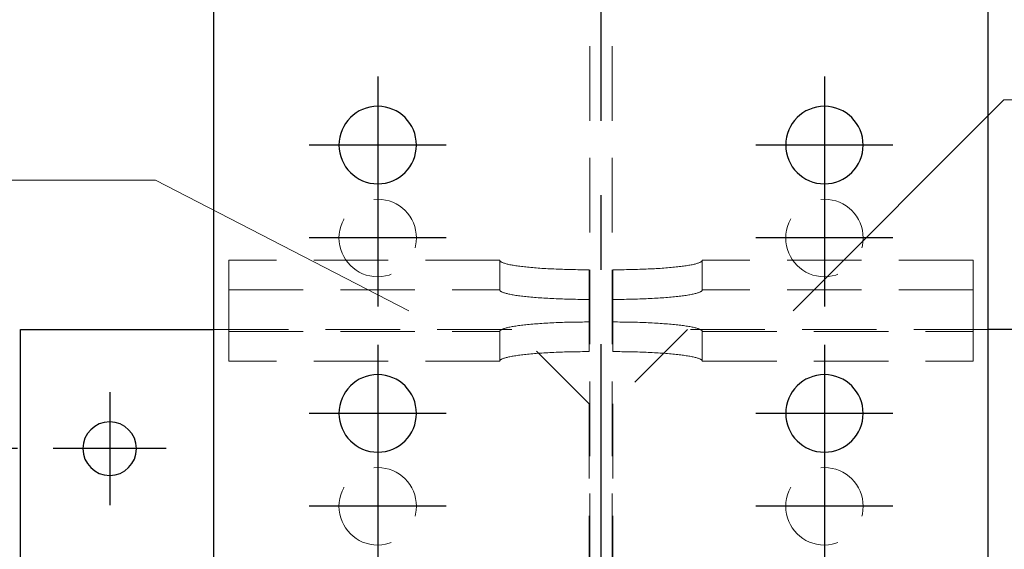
# Model space of a CAD drawing. Header units: millimetres. Extents: x 2097 to 3301, y 14853 to 15503.
# Tile 31 of 97: x 2220 to 2253, y 15436 to 15453. Entities that reach past the tile are written whole.
import ezdxf

# ---------------------------------------------------------------- set-up
doc = ezdxf.new("R2010")
doc.units = ezdxf.units.MM
doc.header["$LTSCALE"] = 10
doc.linetypes.add('HIDDEN', pattern=[0.375, 0.25, -0.125])
doc.linetypes.add('MITTE', pattern=[2, 1.25, -0.25, 0.25, -0.25])
doc.layers.get('Defpoints').update_dxf_attribs({"color": 1})
for name, color, linetype, lineweight in [('PS_DIM', 4, 'Continuous', 13), ('PS_Hidden', 2, 'HIDDEN', 9), ('PS_Pos', 1, 'Continuous', 15), ('PS_SOLID', 7, 'Continuous', 30)]:
    doc.layers.add(name, color=color, linetype=linetype, lineweight=lineweight)
doc.layers.add('PS_MID', color=5, linetype='MITTE')
doc.layers.add('PS_SHAPE', color=3, linetype='Continuous')
doc.styles.add('simplex', font='simplex.shx', dxfattribs={"width": 0.75})
doc.dimstyles.new('1_10_GŁ_DS1-LS10', dxfattribs={"dimtxt": 2, "dimasz": 2, "dimexe": 2, "dimexo": 5, "dimgap": 1, "dimtad": 1, "dimjust": 4, "dimdec": 0, "dimlfac": 10, "dimtxsty": 'simplex', "dimblk1": 'NONE', "dimsah": 1, "dimcen": 2, "dimclrd": 256, "dimclre": 256, "dimclrt": 3, "dimadec": 1, "dimazin": 0, "dimtfac": 1, "dimtdec": 0, "dimtmove": 2, "dimatfit": 3, "dimfxl": 1, "dimarcsym": 0})

# ---------------------------------------------------------------- blocks, each defined once
blk = doc.blocks.new('*D1392')
at = {"layer": 'Defpoints', "color": 0, "transparency": 16777216}
for p in [(2205.041, 15433.044), (2224.527, 15433.044), (2252.127, 15223.911)]:
    blk.add_point(p, dxfattribs=at)
at = {"layer": 'PS_DIM', "lineweight": -2, "transparency": 16777216}
for p, q in [((2219.527, 15433.044), (2203.041, 15433.044)), ((2205.041, 15223.911), (2205.041, 15431.044)), ((2247.127, 15223.911), (2203.041, 15223.911))]:
    blk.add_line(p, q, dxfattribs=at)
at = {"layer": 'PS_DIM', "transparency": 16777216}
blk.add_solid([(2204.708, 15431.044), (2205.374, 15431.044), (2205.041, 15433.044)], dxfattribs=at)
at = {"layer": 'PS_DIM', "color": 3, "transparency": 16777216, "insert": (2208.704, 15435.064), "char_height": 2, "attachment_point": 5, "rotation": 0.0573, "style": 'simplex'}
blk.add_mtext('6470', dxfattribs=at)
blk = doc.blocks.new('_None')
blk = doc.blocks.new('*D1393')
at = {"layer": 'Defpoints', "color": 0, "transparency": 16777216}
for p in [(2205.041, 15439.044), (2224.527, 15439.044), (2252.127, 15223.911)]:
    blk.add_point(p, dxfattribs=at)
at = {"layer": 'PS_DIM', "lineweight": -2, "transparency": 16777216}
for p, q in [((2219.527, 15439.044), (2203.041, 15439.044)), ((2205.041, 15223.911), (2205.041, 15437.044)), ((2247.127, 15223.911), (2203.041, 15223.911))]:
    blk.add_line(p, q, dxfattribs=at)
at = {"layer": 'PS_DIM', "transparency": 16777216}
blk.add_solid([(2204.708, 15437.044), (2205.374, 15437.044), (2205.041, 15439.044)], dxfattribs=at)
at = {"layer": 'PS_DIM', "color": 3, "transparency": 16777216, "insert": (2208.704, 15441.064), "char_height": 2, "attachment_point": 5, "rotation": 0.0573, "style": 'simplex'}
blk.add_mtext('6530', dxfattribs=at)
blk = doc.blocks.new('*D1394')
at = {"layer": 'Defpoints', "color": 0, "transparency": 16777216}
for p in [(2205.041, 15456.044), (2228.257, 15456.044), (2252.127, 15223.911)]:
    blk.add_point(p, dxfattribs=at)
at = {"layer": 'PS_DIM', "lineweight": -2, "transparency": 16777216}
for p, q in [((2223.257, 15456.044), (2203.041, 15456.044)), ((2205.041, 15223.911), (2205.041, 15454.044)), ((2247.127, 15223.911), (2203.041, 15223.911))]:
    blk.add_line(p, q, dxfattribs=at)
at = {"layer": 'PS_DIM', "transparency": 16777216}
blk.add_solid([(2204.708, 15454.044), (2205.374, 15454.044), (2205.041, 15456.044)], dxfattribs=at)
at = {"layer": 'PS_DIM', "color": 3, "transparency": 16777216, "insert": (2208.704, 15458.064), "char_height": 2, "attachment_point": 5, "rotation": 0.0573, "style": 'simplex'}
blk.add_mtext('6700', dxfattribs=at)
blk = doc.blocks.new('*X453')
at = {"layer": 'PS_Hidden', "color": 2, "linetype": 'HIDDEN'}
for p, q in [((2438.752, 15330.044), (2438.752, 15456.044)), ((2439.502, 15330.044), (2439.502, 15456.044)), ((2426.627, 15444.368), (2426.627, 15445.363)), ((2435.727, 15445.363), (2426.627, 15445.363)), ((2435.727, 15445.363), (2435.728, 15445.354)), ((2435.727, 15444.368), (2435.727, 15445.363)), ((2435.728, 15445.354), (2435.731, 15445.346)), ((2435.731, 15445.346), (2435.735, 15445.338)), ((2435.735, 15445.338), (2435.742, 15445.33)), ((2435.742, 15445.33), (2435.751, 15445.322)), ((2435.751, 15445.322), (2435.761, 15445.314)), ((2442.492, 15445.314), (2442.503, 15445.322)), ((2442.503, 15445.322), (2442.511, 15445.33)), ((2442.511, 15445.33), (2442.518, 15445.338)), ((2442.518, 15445.338), (2442.523, 15445.346)), ((2442.523, 15445.346), (2442.526, 15445.354)), ((2442.526, 15445.354), (2442.527, 15445.363)), ((2451.627, 15445.363), (2442.527, 15445.363)), ((2442.527, 15445.363), (2442.527, 15445.363)), ((2442.527, 15445.363), (2442.527, 15444.368)), ((2451.627, 15444.368), (2451.627, 15445.363)), ((2435.761, 15445.314), (2435.774, 15445.306)), ((2435.774, 15445.306), (2435.788, 15445.298)), ((2435.788, 15445.298), (2435.804, 15445.291)), ((2435.804, 15445.291), (2435.822, 15445.283)), ((2435.822, 15445.283), (2435.842, 15445.275)), ((2435.842, 15445.275), (2435.864, 15445.267)), ((2435.864, 15445.267), (2435.888, 15445.26)), ((2435.888, 15445.26), (2435.913, 15445.252)), ((2435.913, 15445.252), (2435.941, 15445.244)), ((2435.941, 15445.244), (2435.97, 15445.237)), ((2435.97, 15445.237), (2436.001, 15445.23)), ((2436.001, 15445.23), (2436.033, 15445.222)), ((2436.033, 15445.222), (2436.068, 15445.215)), ((2436.068, 15445.215), (2436.104, 15445.208)), ((2436.104, 15445.208), (2436.141, 15445.201)), ((2436.141, 15445.201), (2436.181, 15445.194)), ((2436.181, 15445.194), (2436.222, 15445.187)), ((2436.222, 15445.187), (2436.264, 15445.181)), ((2436.264, 15445.181), (2436.309, 15445.174)), ((2436.309, 15445.174), (2436.354, 15445.168)), ((2436.354, 15445.168), (2436.402, 15445.161)), ((2436.402, 15445.161), (2436.45, 15445.155)), ((2436.45, 15445.155), (2436.501, 15445.149)), ((2436.501, 15445.149), (2436.552, 15445.143)), ((2436.552, 15445.143), (2436.605, 15445.137)), ((2436.605, 15445.137), (2436.66, 15445.132)), ((2436.66, 15445.132), (2436.716, 15445.126)), ((2436.716, 15445.126), (2436.773, 15445.121)), ((2436.773, 15445.121), (2436.831, 15445.116)), ((2436.831, 15445.116), (2436.89, 15445.111)), ((2436.89, 15445.111), (2436.951, 15445.106)), ((2436.951, 15445.106), (2437.013, 15445.101)), ((2437.013, 15445.101), (2437.076, 15445.097)), ((2437.076, 15445.097), (2437.14, 15445.092)), ((2437.14, 15445.092), (2437.205, 15445.088)), ((2437.205, 15445.088), (2437.271, 15445.084)), ((2437.271, 15445.084), (2437.338, 15445.08)), ((2437.338, 15445.08), (2437.405, 15445.077)), ((2437.405, 15445.077), (2437.474, 15445.073)), ((2437.474, 15445.073), (2437.544, 15445.07)), ((2437.544, 15445.07), (2437.614, 15445.067)), ((2437.614, 15445.067), (2437.685, 15445.064)), ((2437.685, 15445.064), (2437.756, 15445.061)), ((2437.756, 15445.061), (2437.829, 15445.059)), ((2437.829, 15445.059), (2437.901, 15445.056)), ((2437.901, 15445.056), (2437.975, 15445.054)), ((2437.975, 15445.054), (2438.049, 15445.052)), ((2438.049, 15445.052), (2438.123, 15445.051)), ((2438.123, 15445.051), (2438.197, 15445.049)), ((2438.197, 15445.049), (2438.272, 15445.048)), ((2438.272, 15445.048), (2438.348, 15445.047)), ((2438.348, 15445.047), (2438.423, 15445.046)), ((2438.423, 15445.046), (2438.499, 15445.045)), ((2438.499, 15445.045), (2438.575, 15445.045)), ((2438.575, 15445.045), (2438.651, 15445.044)), ((2438.651, 15445.044), (2438.727, 15445.044)), ((2438.727, 15445.044), (2438.727, 15445.044)), ((2438.727, 15445.044), (2438.727, 15444.05)), ((2439.527, 15444.05), (2439.527, 15445.044)), ((2439.527, 15445.044), (2439.603, 15445.044)), ((2439.603, 15445.044), (2439.679, 15445.045)), ((2439.679, 15445.045), (2439.754, 15445.045)), ((2439.754, 15445.045), (2439.83, 15445.046)), ((2439.83, 15445.046), (2439.906, 15445.047)), ((2439.906, 15445.047), (2439.981, 15445.048)), ((2439.981, 15445.048), (2440.056, 15445.049)), ((2440.056, 15445.049), (2440.131, 15445.051)), ((2440.131, 15445.051), (2440.205, 15445.052)), ((2440.205, 15445.052), (2440.279, 15445.054)), ((2440.279, 15445.054), (2440.352, 15445.056)), ((2440.352, 15445.056), (2440.425, 15445.059)), ((2440.425, 15445.059), (2440.497, 15445.061)), ((2440.497, 15445.061), (2440.569, 15445.064)), ((2440.569, 15445.064), (2440.64, 15445.067)), ((2440.64, 15445.067), (2440.71, 15445.07)), ((2440.71, 15445.07), (2440.779, 15445.073)), ((2440.779, 15445.073), (2440.848, 15445.077)), ((2440.848, 15445.077), (2440.916, 15445.08)), ((2440.916, 15445.08), (2440.983, 15445.084)), ((2440.983, 15445.084), (2441.049, 15445.088)), ((2441.049, 15445.088), (2441.114, 15445.092)), ((2441.114, 15445.092), (2441.178, 15445.097)), ((2441.178, 15445.097), (2441.24, 15445.101)), ((2441.24, 15445.101), (2441.302, 15445.106)), ((2441.302, 15445.106), (2441.363, 15445.111)), ((2441.363, 15445.111), (2441.422, 15445.116)), ((2441.422, 15445.116), (2441.481, 15445.121)), ((2441.481, 15445.121), (2441.538, 15445.126)), ((2441.538, 15445.126), (2441.594, 15445.132)), ((2441.594, 15445.132), (2441.648, 15445.137)), ((2441.648, 15445.137), (2441.701, 15445.143)), ((2441.701, 15445.143), (2441.753, 15445.149)), ((2441.753, 15445.149), (2441.803, 15445.155)), ((2441.803, 15445.155), (2441.852, 15445.161)), ((2441.852, 15445.161), (2441.899, 15445.168)), ((2441.899, 15445.168), (2441.945, 15445.174)), ((2441.945, 15445.174), (2441.989, 15445.181)), ((2441.989, 15445.181), (2442.032, 15445.187)), ((2442.032, 15445.187), (2442.073, 15445.194)), ((2442.073, 15445.194), (2442.112, 15445.201)), ((2442.112, 15445.201), (2442.15, 15445.208)), ((2442.15, 15445.208), (2442.186, 15445.215)), ((2442.186, 15445.215), (2442.22, 15445.222)), ((2442.22, 15445.222), (2442.253, 15445.23)), ((2442.253, 15445.23), (2442.284, 15445.237)), ((2442.284, 15445.237), (2442.313, 15445.244)), ((2442.313, 15445.244), (2442.34, 15445.252)), ((2442.34, 15445.252), (2442.365, 15445.26)), ((2442.365, 15445.26), (2442.389, 15445.267)), ((2442.389, 15445.267), (2442.411, 15445.275)), ((2442.411, 15445.275), (2442.431, 15445.283)), ((2442.431, 15445.283), (2442.449, 15445.291)), ((2442.449, 15445.291), (2442.465, 15445.298)), ((2442.465, 15445.298), (2442.48, 15445.306)), ((2442.48, 15445.306), (2442.492, 15445.314)), ((2426.627, 15441.98), (2426.627, 15444.368)), ((2426.627, 15444.368), (2435.727, 15444.368)), ((2435.728, 15444.36), (2435.727, 15444.368)), ((2435.727, 15444.368), (2435.727, 15444.368)), ((2435.731, 15444.352), (2435.728, 15444.36)), ((2435.735, 15444.344), (2435.731, 15444.352)), ((2435.742, 15444.336), (2435.735, 15444.344)), ((2435.751, 15444.328), (2435.742, 15444.336)), ((2435.761, 15444.32), (2435.751, 15444.328)), ((2442.503, 15444.328), (2442.492, 15444.32)), ((2442.511, 15444.336), (2442.503, 15444.328)), ((2442.518, 15444.344), (2442.511, 15444.336)), ((2442.523, 15444.352), (2442.518, 15444.344)), ((2442.526, 15444.36), (2442.523, 15444.352)), ((2442.527, 15444.368), (2442.526, 15444.36)), ((2451.627, 15444.368), (2442.527, 15444.368)), ((2451.627, 15441.98), (2451.627, 15444.368)), ((2435.774, 15444.312), (2435.761, 15444.32)), ((2435.788, 15444.304), (2435.774, 15444.312)), ((2435.804, 15444.296), (2435.788, 15444.304)), ((2435.822, 15444.288), (2435.804, 15444.296)), ((2435.842, 15444.281), (2435.822, 15444.288)), ((2435.864, 15444.273), (2435.842, 15444.281)), ((2435.888, 15444.265), (2435.864, 15444.273)), ((2435.913, 15444.258), (2435.888, 15444.265)), ((2435.941, 15444.25), (2435.913, 15444.258)), ((2435.97, 15444.243), (2435.941, 15444.25)), ((2436.001, 15444.235), (2435.97, 15444.243)), ((2436.033, 15444.228), (2436.001, 15444.235)), ((2436.068, 15444.221), (2436.033, 15444.228)), ((2436.104, 15444.214), (2436.068, 15444.221)), ((2436.141, 15444.207), (2436.104, 15444.214)), ((2436.181, 15444.2), (2436.141, 15444.207)), ((2436.222, 15444.193), (2436.181, 15444.2)), ((2436.264, 15444.186), (2436.222, 15444.193)), ((2436.309, 15444.18), (2436.264, 15444.186)), ((2436.354, 15444.173), (2436.309, 15444.18)), ((2436.402, 15444.167), (2436.354, 15444.173)), ((2436.45, 15444.161), (2436.402, 15444.167)), ((2436.501, 15444.155), (2436.45, 15444.161)), ((2436.552, 15444.149), (2436.501, 15444.155)), ((2436.605, 15444.143), (2436.552, 15444.149)), ((2436.66, 15444.137), (2436.605, 15444.143)), ((2436.716, 15444.132), (2436.66, 15444.137)), ((2436.773, 15444.127), (2436.716, 15444.132)), ((2436.831, 15444.121), (2436.773, 15444.127)), ((2436.89, 15444.116), (2436.831, 15444.121)), ((2436.951, 15444.112), (2436.89, 15444.116)), ((2437.013, 15444.107), (2436.951, 15444.112)), ((2437.076, 15444.102), (2437.013, 15444.107)), ((2437.14, 15444.098), (2437.076, 15444.102)), ((2437.205, 15444.094), (2437.14, 15444.098)), ((2437.271, 15444.09), (2437.205, 15444.094)), ((2437.338, 15444.086), (2437.271, 15444.09)), ((2437.405, 15444.082), (2437.338, 15444.086)), ((2437.474, 15444.079), (2437.405, 15444.082)), ((2437.544, 15444.076), (2437.474, 15444.079)), ((2437.614, 15444.072), (2437.544, 15444.076)), ((2437.685, 15444.07), (2437.614, 15444.072)), ((2437.756, 15444.067), (2437.685, 15444.07)), ((2437.829, 15444.064), (2437.756, 15444.067)), ((2437.901, 15444.062), (2437.829, 15444.064)), ((2437.975, 15444.06), (2437.901, 15444.062)), ((2438.049, 15444.058), (2437.975, 15444.06)), ((2438.123, 15444.056), (2438.049, 15444.058)), ((2438.197, 15444.055), (2438.123, 15444.056)), ((2438.272, 15444.053), (2438.197, 15444.055)), ((2438.348, 15444.052), (2438.272, 15444.053)), ((2438.423, 15444.051), (2438.348, 15444.052)), ((2438.499, 15444.051), (2438.423, 15444.051)), ((2438.575, 15444.05), (2438.499, 15444.051)), ((2438.651, 15444.05), (2438.575, 15444.05)), ((2438.727, 15444.05), (2438.651, 15444.05)), ((2438.727, 15444.05), (2438.727, 15442.299)), ((2439.527, 15444.05), (2439.527, 15442.299)), ((2439.603, 15444.05), (2439.527, 15444.05)), ((2439.527, 15444.05), (2439.527, 15444.05)), ((2439.679, 15444.05), (2439.603, 15444.05)), ((2439.754, 15444.051), (2439.679, 15444.05)), ((2439.83, 15444.051), (2439.754, 15444.051)), ((2439.906, 15444.052), (2439.83, 15444.051)), ((2439.981, 15444.053), (2439.906, 15444.052)), ((2440.056, 15444.055), (2439.981, 15444.053)), ((2440.131, 15444.056), (2440.056, 15444.055)), ((2440.205, 15444.058), (2440.131, 15444.056)), ((2440.279, 15444.06), (2440.205, 15444.058)), ((2440.352, 15444.062), (2440.279, 15444.06)), ((2440.425, 15444.064), (2440.352, 15444.062)), ((2440.497, 15444.067), (2440.425, 15444.064)), ((2440.569, 15444.07), (2440.497, 15444.067)), ((2440.64, 15444.072), (2440.569, 15444.07)), ((2440.71, 15444.076), (2440.64, 15444.072)), ((2440.779, 15444.079), (2440.71, 15444.076)), ((2440.848, 15444.082), (2440.779, 15444.079)), ((2440.916, 15444.086), (2440.848, 15444.082)), ((2440.983, 15444.09), (2440.916, 15444.086)), ((2441.049, 15444.094), (2440.983, 15444.09)), ((2441.114, 15444.098), (2441.049, 15444.094)), ((2441.178, 15444.102), (2441.114, 15444.098)), ((2441.24, 15444.107), (2441.178, 15444.102)), ((2441.302, 15444.112), (2441.24, 15444.107)), ((2441.363, 15444.116), (2441.302, 15444.112)), ((2441.422, 15444.121), (2441.363, 15444.116)), ((2441.481, 15444.127), (2441.422, 15444.121)), ((2441.538, 15444.132), (2441.481, 15444.127)), ((2441.594, 15444.137), (2441.538, 15444.132)), ((2441.648, 15444.143), (2441.594, 15444.137)), ((2441.701, 15444.149), (2441.648, 15444.143)), ((2441.753, 15444.155), (2441.701, 15444.149)), ((2441.803, 15444.161), (2441.753, 15444.155)), ((2441.852, 15444.167), (2441.803, 15444.161)), ((2441.899, 15444.173), (2441.852, 15444.167)), ((2441.945, 15444.18), (2441.899, 15444.173)), ((2441.989, 15444.186), (2441.945, 15444.18)), ((2442.032, 15444.193), (2441.989, 15444.186)), ((2442.073, 15444.2), (2442.032, 15444.193)), ((2442.112, 15444.207), (2442.073, 15444.2)), ((2442.15, 15444.214), (2442.112, 15444.207)), ((2442.186, 15444.221), (2442.15, 15444.214)), ((2442.22, 15444.228), (2442.186, 15444.221)), ((2442.253, 15444.235), (2442.22, 15444.228)), ((2442.284, 15444.243), (2442.253, 15444.235)), ((2442.313, 15444.25), (2442.284, 15444.243)), ((2442.34, 15444.258), (2442.313, 15444.25)), ((2442.365, 15444.265), (2442.34, 15444.258)), ((2442.389, 15444.273), (2442.365, 15444.265)), ((2442.411, 15444.281), (2442.389, 15444.273)), ((2442.431, 15444.288), (2442.411, 15444.281)), ((2442.449, 15444.296), (2442.431, 15444.288)), ((2442.465, 15444.304), (2442.449, 15444.296)), ((2442.48, 15444.312), (2442.465, 15444.304)), ((2442.492, 15444.32), (2442.48, 15444.312)), ((2426.127, 15443.044), (2436.227, 15443.044)), ((2435.742, 15443.007), (2435.735, 15442.999)), ((2435.751, 15443.015), (2435.742, 15443.007)), ((2435.761, 15443.023), (2435.751, 15443.015)), ((2435.774, 15443.031), (2435.761, 15443.023)), ((2435.788, 15443.039), (2435.774, 15443.031)), ((2435.804, 15443.047), (2435.788, 15443.039)), ((2435.822, 15443.054), (2435.804, 15443.047)), ((2435.842, 15443.062), (2435.822, 15443.054)), ((2435.864, 15443.07), (2435.842, 15443.062)), ((2435.888, 15443.078), (2435.864, 15443.07)), ((2435.913, 15443.085), (2435.888, 15443.078)), ((2435.941, 15443.093), (2435.913, 15443.085)), ((2435.97, 15443.1), (2435.941, 15443.093)), ((2436.001, 15443.108), (2435.97, 15443.1)), ((2436.033, 15443.115), (2436.001, 15443.108)), ((2436.068, 15443.122), (2436.033, 15443.115)), ((2436.104, 15443.129), (2436.068, 15443.122)), ((2436.141, 15443.136), (2436.104, 15443.129)), ((2436.181, 15443.143), (2436.141, 15443.136)), ((2436.222, 15443.15), (2436.181, 15443.143)), ((2436.264, 15443.157), (2436.222, 15443.15)), ((2438.727, 15440.544), (2436.227, 15443.044)), ((2436.309, 15443.163), (2436.264, 15443.157)), ((2436.354, 15443.17), (2436.309, 15443.163)), ((2436.402, 15443.176), (2436.354, 15443.17)), ((2436.45, 15443.182), (2436.402, 15443.176)), ((2436.501, 15443.188), (2436.45, 15443.182)), ((2436.552, 15443.194), (2436.501, 15443.188)), ((2436.605, 15443.2), (2436.552, 15443.194)), ((2436.66, 15443.205), (2436.605, 15443.2)), ((2436.716, 15443.211), (2436.66, 15443.205)), ((2436.773, 15443.216), (2436.716, 15443.211)), ((2436.831, 15443.221), (2436.773, 15443.216)), ((2436.89, 15443.226), (2436.831, 15443.221)), ((2436.951, 15443.231), (2436.89, 15443.226)), ((2437.013, 15443.236), (2436.951, 15443.231)), ((2437.076, 15443.241), (2437.013, 15443.236)), ((2437.14, 15443.245), (2437.076, 15443.241)), ((2437.205, 15443.249), (2437.14, 15443.245)), ((2437.271, 15443.253), (2437.205, 15443.249)), ((2437.338, 15443.257), (2437.271, 15443.253)), ((2437.405, 15443.261), (2437.338, 15443.257)), ((2437.474, 15443.264), (2437.405, 15443.261)), ((2437.544, 15443.267), (2437.474, 15443.264)), ((2437.614, 15443.27), (2437.544, 15443.267)), ((2437.685, 15443.273), (2437.614, 15443.27)), ((2437.756, 15443.276), (2437.685, 15443.273)), ((2437.829, 15443.278), (2437.756, 15443.276)), ((2437.901, 15443.281), (2437.829, 15443.278)), ((2437.975, 15443.283), (2437.901, 15443.281)), ((2438.049, 15443.285), (2437.975, 15443.283)), ((2438.123, 15443.287), (2438.049, 15443.285)), ((2438.197, 15443.288), (2438.123, 15443.287)), ((2438.272, 15443.289), (2438.197, 15443.288)), ((2438.348, 15443.291), (2438.272, 15443.289)), ((2438.423, 15443.291), (2438.348, 15443.291)), ((2438.499, 15443.292), (2438.423, 15443.291)), ((2438.575, 15443.293), (2438.499, 15443.292)), ((2438.651, 15443.293), (2438.575, 15443.293)), ((2438.727, 15443.293), (2438.651, 15443.293)), ((2439.603, 15443.293), (2439.527, 15443.293)), ((2439.527, 15443.293), (2439.527, 15443.293)), ((2442.027, 15443.044), (2439.527, 15440.544)), ((2439.679, 15443.293), (2439.603, 15443.293)), ((2439.754, 15443.292), (2439.679, 15443.293)), ((2439.83, 15443.291), (2439.754, 15443.292)), ((2439.906, 15443.291), (2439.83, 15443.291)), ((2439.981, 15443.289), (2439.906, 15443.291)), ((2440.056, 15443.288), (2439.981, 15443.289)), ((2440.131, 15443.287), (2440.056, 15443.288)), ((2440.205, 15443.285), (2440.131, 15443.287)), ((2440.279, 15443.283), (2440.205, 15443.285)), ((2440.352, 15443.281), (2440.279, 15443.283)), ((2440.425, 15443.278), (2440.352, 15443.281)), ((2440.497, 15443.276), (2440.425, 15443.278)), ((2440.569, 15443.273), (2440.497, 15443.276)), ((2440.64, 15443.27), (2440.569, 15443.273)), ((2440.71, 15443.267), (2440.64, 15443.27)), ((2440.779, 15443.264), (2440.71, 15443.267)), ((2440.848, 15443.261), (2440.779, 15443.264)), ((2440.916, 15443.257), (2440.848, 15443.261)), ((2440.983, 15443.253), (2440.916, 15443.257)), ((2441.049, 15443.249), (2440.983, 15443.253)), ((2441.114, 15443.245), (2441.049, 15443.249)), ((2441.178, 15443.241), (2441.114, 15443.245)), ((2441.24, 15443.236), (2441.178, 15443.241)), ((2441.302, 15443.231), (2441.24, 15443.236)), ((2441.363, 15443.226), (2441.302, 15443.231)), ((2441.422, 15443.221), (2441.363, 15443.226)), ((2441.481, 15443.216), (2441.422, 15443.221)), ((2441.538, 15443.211), (2441.481, 15443.216)), ((2441.594, 15443.205), (2441.538, 15443.211)), ((2441.648, 15443.2), (2441.594, 15443.205)), ((2441.701, 15443.194), (2441.648, 15443.2)), ((2441.753, 15443.188), (2441.701, 15443.194)), ((2441.803, 15443.182), (2441.753, 15443.188)), ((2441.852, 15443.176), (2441.803, 15443.182)), ((2441.899, 15443.17), (2441.852, 15443.176)), ((2441.945, 15443.163), (2441.899, 15443.17)), ((2441.989, 15443.157), (2441.945, 15443.163)), ((2442.032, 15443.15), (2441.989, 15443.157)), ((2452.127, 15443.044), (2442.027, 15443.044)), ((2442.073, 15443.143), (2442.032, 15443.15)), ((2442.112, 15443.136), (2442.073, 15443.143)), ((2442.15, 15443.129), (2442.112, 15443.136)), ((2442.186, 15443.122), (2442.15, 15443.129)), ((2442.22, 15443.115), (2442.186, 15443.122)), ((2442.253, 15443.108), (2442.22, 15443.115)), ((2442.284, 15443.1), (2442.253, 15443.108)), ((2442.313, 15443.093), (2442.284, 15443.1)), ((2442.34, 15443.085), (2442.313, 15443.093)), ((2442.365, 15443.078), (2442.34, 15443.085)), ((2442.389, 15443.07), (2442.365, 15443.078)), ((2442.411, 15443.062), (2442.389, 15443.07)), ((2442.431, 15443.054), (2442.411, 15443.062)), ((2442.449, 15443.047), (2442.431, 15443.054)), ((2442.465, 15443.039), (2442.449, 15443.047)), ((2442.48, 15443.031), (2442.465, 15443.039)), ((2442.492, 15443.023), (2442.48, 15443.031)), ((2442.503, 15443.015), (2442.492, 15443.023)), ((2442.511, 15443.007), (2442.503, 15443.015)), ((2442.518, 15442.999), (2442.511, 15443.007)), ((2426.627, 15442.975), (2435.727, 15442.975)), ((2435.728, 15442.983), (2435.727, 15442.975)), ((2435.727, 15442.975), (2435.727, 15441.98)), ((2435.731, 15442.991), (2435.728, 15442.983)), ((2435.735, 15442.999), (2435.731, 15442.991)), ((2442.523, 15442.991), (2442.518, 15442.999)), ((2442.526, 15442.983), (2442.523, 15442.991)), ((2442.527, 15442.975), (2442.526, 15442.983)), ((2442.527, 15442.975), (2451.627, 15442.975)), ((2442.527, 15441.98), (2442.527, 15442.975)), ((2435.735, 15442.005), (2435.742, 15442.013)), ((2435.742, 15442.013), (2435.751, 15442.021)), ((2435.751, 15442.021), (2435.761, 15442.029)), ((2435.761, 15442.029), (2435.774, 15442.037)), ((2435.774, 15442.037), (2435.788, 15442.044)), ((2435.788, 15442.044), (2435.804, 15442.052)), ((2435.804, 15442.052), (2435.822, 15442.06)), ((2435.822, 15442.06), (2435.842, 15442.068)), ((2435.842, 15442.068), (2435.864, 15442.076)), ((2435.864, 15442.076), (2435.888, 15442.083)), ((2435.888, 15442.083), (2435.913, 15442.091)), ((2435.913, 15442.091), (2435.941, 15442.098)), ((2435.941, 15442.098), (2435.97, 15442.106)), ((2435.97, 15442.106), (2436.001, 15442.113)), ((2436.001, 15442.113), (2436.033, 15442.121)), ((2436.033, 15442.121), (2436.068, 15442.128)), ((2436.068, 15442.128), (2436.104, 15442.135)), ((2436.104, 15442.135), (2436.141, 15442.142)), ((2436.141, 15442.142), (2436.181, 15442.149)), ((2436.181, 15442.149), (2436.222, 15442.156)), ((2436.222, 15442.156), (2436.264, 15442.162)), ((2436.264, 15442.162), (2436.309, 15442.169)), ((2436.309, 15442.169), (2436.354, 15442.175)), ((2436.354, 15442.175), (2436.402, 15442.182)), ((2436.402, 15442.182), (2436.45, 15442.188)), ((2436.45, 15442.188), (2436.501, 15442.194)), ((2436.501, 15442.194), (2436.552, 15442.2)), ((2436.552, 15442.2), (2436.605, 15442.205)), ((2436.605, 15442.205), (2436.66, 15442.211)), ((2436.66, 15442.211), (2436.716, 15442.217)), ((2436.716, 15442.217), (2436.773, 15442.222)), ((2436.773, 15442.222), (2436.831, 15442.227)), ((2436.831, 15442.227), (2436.89, 15442.232)), ((2436.89, 15442.232), (2436.951, 15442.237)), ((2436.951, 15442.237), (2437.013, 15442.242)), ((2437.013, 15442.242), (2437.076, 15442.246)), ((2437.076, 15442.246), (2437.14, 15442.251)), ((2437.14, 15442.251), (2437.205, 15442.255)), ((2437.205, 15442.255), (2437.271, 15442.259)), ((2437.271, 15442.259), (2437.338, 15442.263)), ((2437.338, 15442.263), (2437.405, 15442.266)), ((2437.405, 15442.266), (2437.474, 15442.27)), ((2437.474, 15442.27), (2437.544, 15442.273)), ((2437.544, 15442.273), (2437.614, 15442.276)), ((2437.614, 15442.276), (2437.685, 15442.279)), ((2437.685, 15442.279), (2437.756, 15442.282)), ((2437.756, 15442.282), (2437.829, 15442.284)), ((2437.829, 15442.284), (2437.901, 15442.286)), ((2437.901, 15442.286), (2437.975, 15442.289)), ((2437.975, 15442.289), (2438.049, 15442.29)), ((2438.049, 15442.29), (2438.123, 15442.292)), ((2438.123, 15442.292), (2438.197, 15442.294)), ((2438.197, 15442.294), (2438.272, 15442.295)), ((2438.272, 15442.295), (2438.348, 15442.296)), ((2438.348, 15442.296), (2438.423, 15442.297)), ((2438.423, 15442.297), (2438.499, 15442.298)), ((2438.499, 15442.298), (2438.575, 15442.298)), ((2438.575, 15442.298), (2438.651, 15442.299)), ((2438.651, 15442.299), (2438.727, 15442.299)), ((2439.527, 15442.299), (2439.603, 15442.299)), ((2439.603, 15442.299), (2439.679, 15442.298)), ((2439.679, 15442.298), (2439.754, 15442.298)), ((2439.754, 15442.298), (2439.83, 15442.297)), ((2439.83, 15442.297), (2439.906, 15442.296)), ((2439.906, 15442.296), (2439.981, 15442.295)), ((2439.981, 15442.295), (2440.056, 15442.294)), ((2440.056, 15442.294), (2440.131, 15442.292)), ((2440.131, 15442.292), (2440.205, 15442.29)), ((2440.205, 15442.29), (2440.279, 15442.289)), ((2440.279, 15442.289), (2440.352, 15442.286)), ((2440.352, 15442.286), (2440.425, 15442.284)), ((2440.425, 15442.284), (2440.497, 15442.282)), ((2440.497, 15442.282), (2440.569, 15442.279)), ((2440.569, 15442.279), (2440.64, 15442.276)), ((2440.64, 15442.276), (2440.71, 15442.273)), ((2440.71, 15442.273), (2440.779, 15442.27)), ((2440.779, 15442.27), (2440.848, 15442.266)), ((2440.848, 15442.266), (2440.916, 15442.263)), ((2440.916, 15442.263), (2440.983, 15442.259)), ((2440.983, 15442.259), (2441.049, 15442.255)), ((2441.049, 15442.255), (2441.114, 15442.251)), ((2441.114, 15442.251), (2441.178, 15442.246)), ((2441.178, 15442.246), (2441.24, 15442.242)), ((2441.24, 15442.242), (2441.302, 15442.237)), ((2441.302, 15442.237), (2441.363, 15442.232)), ((2441.363, 15442.232), (2441.422, 15442.227)), ((2441.422, 15442.227), (2441.481, 15442.222)), ((2441.481, 15442.222), (2441.538, 15442.217)), ((2441.538, 15442.217), (2441.594, 15442.211)), ((2441.594, 15442.211), (2441.648, 15442.205)), ((2441.648, 15442.205), (2441.701, 15442.2)), ((2441.701, 15442.2), (2441.753, 15442.194)), ((2441.753, 15442.194), (2441.803, 15442.188)), ((2441.803, 15442.188), (2441.852, 15442.182)), ((2441.852, 15442.182), (2441.899, 15442.175)), ((2441.899, 15442.175), (2441.945, 15442.169)), ((2441.945, 15442.169), (2441.989, 15442.162)), ((2441.989, 15442.162), (2442.032, 15442.156)), ((2442.032, 15442.156), (2442.073, 15442.149)), ((2442.073, 15442.149), (2442.112, 15442.142)), ((2442.112, 15442.142), (2442.15, 15442.135)), ((2442.15, 15442.135), (2442.186, 15442.128)), ((2442.186, 15442.128), (2442.22, 15442.121)), ((2442.22, 15442.121), (2442.253, 15442.113)), ((2442.253, 15442.113), (2442.284, 15442.106)), ((2442.284, 15442.106), (2442.313, 15442.098)), ((2442.313, 15442.098), (2442.34, 15442.091)), ((2442.34, 15442.091), (2442.365, 15442.083)), ((2442.365, 15442.083), (2442.389, 15442.076)), ((2442.389, 15442.076), (2442.411, 15442.068)), ((2442.411, 15442.068), (2442.431, 15442.06)), ((2442.431, 15442.06), (2442.449, 15442.052)), ((2442.449, 15442.052), (2442.465, 15442.044)), ((2442.465, 15442.044), (2442.48, 15442.037)), ((2442.48, 15442.037), (2442.492, 15442.029)), ((2442.492, 15442.029), (2442.503, 15442.021)), ((2442.503, 15442.021), (2442.511, 15442.013)), ((2442.511, 15442.013), (2442.518, 15442.005)), ((2435.727, 15441.98), (2426.627, 15441.98)), ((2435.727, 15441.98), (2435.728, 15441.988)), ((2435.728, 15441.988), (2435.731, 15441.996)), ((2435.731, 15441.996), (2435.735, 15442.005)), ((2442.518, 15442.005), (2442.523, 15441.996)), ((2442.523, 15441.996), (2442.526, 15441.988)), ((2442.526, 15441.988), (2442.527, 15441.98)), ((2442.527, 15441.98), (2451.627, 15441.98)), ((2438.727, 15440.544), (2438.727, 15421.544)), ((2439.527, 15440.544), (2439.527, 15421.544))]:
    blk.add_line(p, q, dxfattribs=at)
at = {"layer": 'PS_Hidden', "color": 2, "extrusion": (0, 0, -1)}
for centre in [(-2431.627, 15446.11), (-2446.627, 15446.11), (-2431.627, 15437.11), (-2446.627, 15437.11)]:
    blk.add_circle(centre, 1.3, dxfattribs=at)
at = {"layer": 'PS_MID', "color": 5, "linetype": 'MITTE'}
for p, q in [((2439.127, 15330.044), (2439.127, 15461.044)), ((2431.627, 15451.527), (2431.627, 15446.927)), ((2446.627, 15451.527), (2446.627, 15446.927)), ((2433.927, 15449.227), (2429.327, 15449.227)), ((2448.927, 15449.227), (2444.327, 15449.227)), ((2431.627, 15448.41), (2431.627, 15443.81)), ((2446.627, 15448.41), (2446.627, 15443.81)), ((2433.927, 15446.11), (2429.327, 15446.11)), ((2448.927, 15446.11), (2444.327, 15446.11)), ((2431.627, 15442.527), (2431.627, 15437.927)), ((2446.627, 15442.527), (2446.627, 15437.927)), ((2422.627, 15440.944), (2422.627, 15437.144)), ((2433.927, 15440.227), (2429.327, 15440.227)), ((2448.927, 15440.227), (2444.327, 15440.227)), ((2431.627, 15439.41), (2431.627, 15434.81)), ((2446.627, 15439.41), (2446.627, 15434.81)), ((2424.527, 15439.044), (2420.727, 15439.044)), ((2433.927, 15437.11), (2429.327, 15437.11)), ((2448.927, 15437.11), (2444.327, 15437.11))]:
    blk.add_line(p, q, dxfattribs=at)
at = {"layer": 'PS_SOLID', "color": 7, "linetype": 'Continuous'}
for p, q in [((2426.127, 15330.044), (2426.127, 15456.044)), ((2452.127, 15330.044), (2452.127, 15456.044)), ((2419.627, 15430.544), (2419.627, 15443.044)), ((2419.627, 15443.044), (2426.127, 15443.044)), ((2458.627, 15443.044), (2452.127, 15443.044))]:
    blk.add_line(p, q, dxfattribs=at)
at = {"layer": 'PS_SOLID', "color": 7, "extrusion": (0, 0, -1)}
for centre, radius in [((-2431.627, 15449.227), 1.3), ((-2446.627, 15449.227), 1.3), ((-2431.627, 15440.227), 1.3), ((-2446.627, 15440.227), 1.3), ((-2422.627, 15439.044), 0.9)]:
    blk.add_circle(centre, radius, dxfattribs=at)
blk = doc.blocks.new('*X475')
at = {"color": 1}
for p, q in [((2459.748, 15452.842), (2463.391, 15452.842)), ((2445.577, 15443.671), (2452.648, 15450.742)), ((2452.648, 15450.742), (2457.648, 15450.742)), ((2459.748, 15448.642), (2463.391, 15448.642))]:
    blk.add_line(p, q, dxfattribs=at)
for centre, start, end in [((2459.748, 15450.742), 90, 270), ((2463.391, 15450.742), 270, 90)]:
    blk.add_arc(centre, 2.1, start, end, dxfattribs=at)
at = {"color": 2, "style": 'simplex', "width": 0.75}
blk.add_text('33', height=3, dxfattribs=at).set_placement((2459.748, 15449.242))
blk = doc.blocks.new('*X476')
at = {"color": 1}
for p, q in [((2413.418, 15450.153), (2417.061, 15450.153)), ((2419.161, 15448.053), (2424.161, 15448.053)), ((2432.677, 15443.671), (2424.161, 15448.053)), ((2413.418, 15445.953), (2417.061, 15445.953))]:
    blk.add_line(p, q, dxfattribs=at)
for centre, start, end in [((2413.418, 15448.053), 90, 270), ((2417.061, 15448.053), 270, 90)]:
    blk.add_arc(centre, 2.1, start, end, dxfattribs=at)
at = {"color": 2, "style": 'simplex', "width": 0.75}
blk.add_text('33', height=3, dxfattribs=at).set_placement((2413.418, 15446.553))

msp = doc.modelspace()

# ---------------------------------------------------------------- block references
at = {"layer": 'PS_Pos'}
for name in ['*X475', '*X476']:
    msp.add_blockref(name, (-200, 0), dxfattribs=at)
at = {"layer": 'PS_SHAPE', "color": 3}
msp.add_blockref('*X453', (-200, 0), dxfattribs=at)

# ---------------------------------------------------------------- dimensions: what is measured, and where the dimension line sits
at = {"layer": 'PS_DIM'}
for base, p2, text, picture, middle in [((2205.041, 15456.044), (2228.257, 15456.044), '6700', '*D1394', (2208.704, 15458.064)), ((2205.041, 15439.044), (2224.527, 15439.044), '6530', '*D1393', (2208.704, 15441.064)), ((2205.041, 15433.044), (2224.527, 15433.044), '6470', '*D1392', (2208.704, 15435.064))]:
    dim = msp.add_linear_dim(base=base, p1=(2252.127, 15223.911), p2=p2, angle=90, text=text, dimstyle='1_10_GŁ_DS1-LS10', dxfattribs=at)
    dim.commit()
    dim.dimension.update_dxf_attribs({"geometry": picture, "text_midpoint": middle, "dimtype": 160, "text_rotation": 0.0573})

doc.saveas('drawing.dxf')
